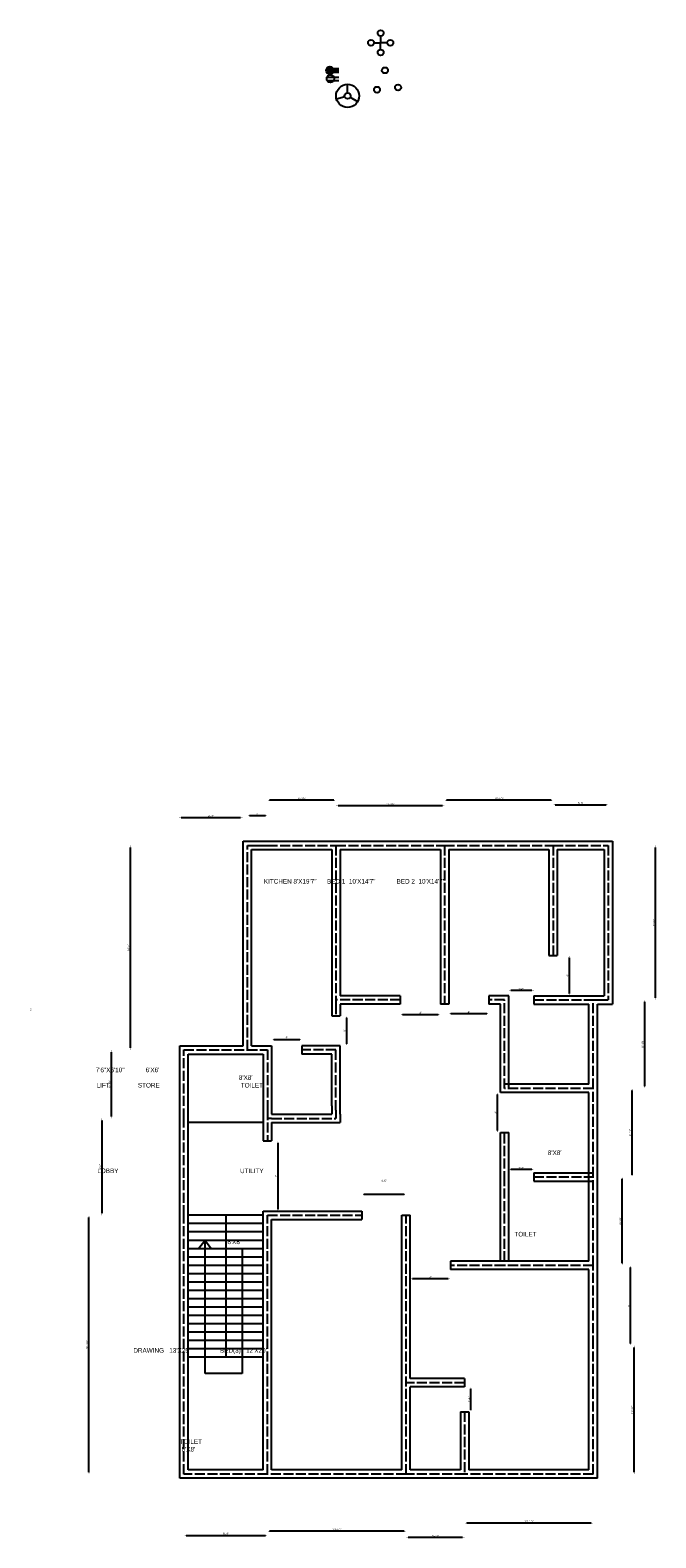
# Model space of a CAD drawing. Header units: inches. Extents: x 1860 to 11603, y -2530 to 624.
# Tile 2 of 9: x 5763 to 6512, y -1182 to 624. Entities that reach past the tile are written whole.
import ezdxf

# ---------------------------------------------------------------- set-up
doc = ezdxf.new("R2010")
doc.units = ezdxf.units.IN
doc.linetypes.add('ACAD_ISO02W100', pattern=[15, 12, -3])
doc.dimstyles.new('ISO-25', dxfattribs={"dimtxt": 2.5, "dimasz": 2.5, "dimexe": 1.25, "dimexo": 0.625, "dimtad": 1, "dimdec": 1, "dimlunit": 3, "dimtxsty": 'Standard', "dimcen": 2.5, "dimse1": 1, "dimse2": 1, "dimadec": 0, "dimazin": 0, "dimtfac": 1, "dimtdec": 1, "dimtmove": 2, "dimatfit": 3, "dimfxl": 1, "dimarcsym": 0})

# ---------------------------------------------------------------- blocks, each defined once
blk = doc.blocks.new('*D1')
at = {"color": 0, "lineweight": -2}
blk.add_line((6434.9, -1164.2), (6285.9, -1164.2), dxfattribs=at)
at = {"color": 0}
for points in [[(6285.9, -1163.8), (6285.9, -1164.6), (6283.4, -1164.2)], [(6434.9, -1163.8), (6434.9, -1164.6), (6437.4, -1164.2)]]:
    blk.add_solid(points, dxfattribs=at)
at = {"layer": 'Defpoints', "color": 0}
for p in [(6283.4, -1105.6), (6437.4, -1105.6), (6283.4, -1164.2)]:
    blk.add_point(p, dxfattribs=at)
at = {"color": 0, "insert": (6360.4, -1162.3), "char_height": 2.5, "attachment_point": 5}
blk.add_mtext('12\'-10"', dxfattribs=at)
blk = doc.blocks.new('*D2')
at = {"color": 0, "lineweight": -2}
blk.add_line((6280.9, -1181.5), (6215.9, -1181.5), dxfattribs=at)
at = {"color": 0}
for points in [[(6215.9, -1181.1), (6215.9, -1181.9), (6213.4, -1181.5)], [(6280.9, -1181.1), (6280.9, -1181.9), (6283.4, -1181.5)]]:
    blk.add_solid(points, dxfattribs=at)
at = {"layer": 'Defpoints', "color": 0}
for p in [(6213.4, -1105.6), (6283.4, -1105.6), (6213.4, -1181.5)]:
    blk.add_point(p, dxfattribs=at)
at = {"color": 0, "insert": (6248.4, -1179.6), "char_height": 2.5, "attachment_point": 5}
blk.add_mtext('5\'-10"', dxfattribs=at)
blk = doc.blocks.new('*D3')
at = {"color": 0, "lineweight": -2}
blk.add_line((6210.9, -1174), (6049.9, -1174), dxfattribs=at)
at = {"color": 0}
for points in [[(6049.9, -1173.6), (6049.9, -1174.4), (6047.4, -1174)], [(6210.9, -1173.6), (6210.9, -1174.4), (6213.4, -1174)]]:
    blk.add_solid(points, dxfattribs=at)
at = {"layer": 'Defpoints', "color": 0}
for p in [(6047.4, -1105.6), (6213.4, -1105.6), (6047.4, -1174)]:
    blk.add_point(p, dxfattribs=at)
at = {"color": 0, "insert": (6130.4, -1172.1), "char_height": 2.5, "attachment_point": 5}
blk.add_mtext('13\'-10"', dxfattribs=at)
blk = doc.blocks.new('*D4')
at = {"color": 0, "lineweight": -2}
blk.add_line((5949.9, -1179), (6044.9, -1179), dxfattribs=at)
at = {"color": 0}
for points in [[(5949.9, -1178.6), (5949.9, -1179.4), (5947.4, -1179)], [(6044.9, -1178.6), (6044.9, -1179.4), (6047.4, -1179)]]:
    blk.add_solid(points, dxfattribs=at)
at = {"layer": 'Defpoints', "color": 0}
for p in [(5947.4, -1105.6), (6047.4, -1105.6), (6047.4, -1179)]:
    blk.add_point(p, dxfattribs=at)
at = {"color": 0, "insert": (5997.4, -1177.1), "char_height": 2.5, "attachment_point": 5}
blk.add_mtext('8\'-4"', dxfattribs=at)
blk = doc.blocks.new('*D5')
at = {"color": 0, "lineweight": -2}
blk.add_line((5833.6, -1103.1), (5833.6, -798.1), dxfattribs=at)
at = {"color": 0}
for points in [[(5833.2, -798.1), (5834.1, -798.1), (5833.6, -795.6)], [(5833.2, -1103.1), (5834.1, -1103.1), (5833.6, -1105.6)]]:
    blk.add_solid(points, dxfattribs=at)
at = {"layer": 'Defpoints', "color": 0}
for p in [(5833.6, -795.6), (5947.4, -795.6), (5947.4, -1105.6)]:
    blk.add_point(p, dxfattribs=at)
at = {"color": 0, "insert": (5831.8, -950.6), "char_height": 2.5, "attachment_point": 5, "rotation": 90}
blk.add_mtext('25\'-10"', dxfattribs=at)
blk = doc.blocks.new('*D6')
at = {"color": 0, "lineweight": -2}
blk.add_line((5849, -682.1), (5849, -793.1), dxfattribs=at)
at = {"color": 0}
for points in [[(5848.6, -682.1), (5849.5, -682.1), (5849, -679.6)], [(5848.6, -793.1), (5849.5, -793.1), (5849, -795.6)]]:
    blk.add_solid(points, dxfattribs=at)
at = {"layer": 'Defpoints', "color": 0}
for p in [(5947.4, -679.6), (5849, -795.6), (5947.4, -795.6)]:
    blk.add_point(p, dxfattribs=at)
at = {"color": 0, "insert": (5847.2, -737.6), "char_height": 2.5, "attachment_point": 5, "rotation": 90}
blk.add_mtext('9\'-8"', dxfattribs=at)
blk = doc.blocks.new('*D7')
at = {"color": 0, "lineweight": -2}
blk.add_line((5860.2, -600.1), (5860.2, -677.1), dxfattribs=at)
at = {"color": 0}
for points in [[(5859.8, -600.1), (5860.6, -600.1), (5860.2, -597.6)], [(5859.8, -677.1), (5860.6, -677.1), (5860.2, -679.6)]]:
    blk.add_solid(points, dxfattribs=at)
at = {"layer": 'Defpoints', "color": 0}
for p in [(5947.4, -597.6), (5860.2, -679.6), (5947.4, -679.6)]:
    blk.add_point(p, dxfattribs=at)
at = {"color": 0, "insert": (5858.4, -638.6), "char_height": 2.5, "attachment_point": 5, "rotation": 90}
blk.add_mtext('6\'-10"', dxfattribs=at)
blk = doc.blocks.new('*D8')
at = {"color": 0, "lineweight": -2}
blk.add_line((6486.4, -1103.1), (6486.4, -954.1), dxfattribs=at)
at = {"color": 0}
for points in [[(6486, -954.1), (6486.8, -954.1), (6486.4, -951.6)], [(6486, -1103.1), (6486.8, -1103.1), (6486.4, -1105.6)]]:
    blk.add_solid(points, dxfattribs=at)
at = {"layer": 'Defpoints', "color": 0}
for p in [(6437.4, -951.6), (6486.4, -951.6), (6437.4, -1105.6)]:
    blk.add_point(p, dxfattribs=at)
at = {"color": 0, "insert": (6484.5, -1028.6), "char_height": 2.5, "attachment_point": 5, "rotation": 90}
blk.add_mtext('12\'-10"', dxfattribs=at)
blk = doc.blocks.new('*D9')
at = {"color": 0, "lineweight": -2}
blk.add_line((6482.2, -949.1), (6482.2, -858.1), dxfattribs=at)
at = {"color": 0}
for points in [[(6481.8, -858.1), (6482.6, -858.1), (6482.2, -855.6)], [(6481.8, -949.1), (6482.6, -949.1), (6482.2, -951.6)]]:
    blk.add_solid(points, dxfattribs=at)
at = {"layer": 'Defpoints', "color": 0}
for p in [(6437.4, -855.6), (6482.2, -855.6), (6437.4, -951.6)]:
    blk.add_point(p, dxfattribs=at)
at = {"color": 0, "insert": (6480.3, -903.6), "char_height": 2.5, "attachment_point": 5, "rotation": 90}
blk.add_mtext("8'", dxfattribs=at)
blk = doc.blocks.new('*D10')
at = {"color": 0, "lineweight": -2}
blk.add_line((6472.2, -853.1), (6472.2, -752.1), dxfattribs=at)
at = {"color": 0}
for points in [[(6471.8, -752.1), (6472.6, -752.1), (6472.2, -749.6)], [(6471.8, -853.1), (6472.6, -853.1), (6472.2, -855.6)]]:
    blk.add_solid(points, dxfattribs=at)
at = {"layer": 'Defpoints', "color": 0}
for p in [(6437.4, -749.6), (6472.2, -749.6), (6437.4, -855.6)]:
    blk.add_point(p, dxfattribs=at)
at = {"color": 0, "insert": (6470.3, -802.6), "char_height": 2.5, "attachment_point": 5, "rotation": 90}
blk.add_mtext('8\'-10"', dxfattribs=at)
blk = doc.blocks.new('*D11')
at = {"color": 0, "lineweight": -2}
blk.add_line((6483.9, -747.1), (6483.9, -646.1), dxfattribs=at)
at = {"color": 0}
for points in [[(6483.5, -646.1), (6484.3, -646.1), (6483.9, -643.6)], [(6483.5, -747.1), (6484.3, -747.1), (6483.9, -749.6)]]:
    blk.add_solid(points, dxfattribs=at)
at = {"layer": 'Defpoints', "color": 0}
for p in [(6437.4, -643.6), (6483.9, -643.6), (6437.4, -749.6)]:
    blk.add_point(p, dxfattribs=at)
at = {"color": 0, "insert": (6482, -696.6), "char_height": 2.5, "attachment_point": 5, "rotation": 90}
blk.add_mtext('8\'-10"', dxfattribs=at)
blk = doc.blocks.new('*D12')
at = {"color": 0, "lineweight": -2}
blk.add_line((6498.7, -540.1), (6498.7, -641.1), dxfattribs=at)
at = {"color": 0}
for points in [[(6498.3, -540.1), (6499.1, -540.1), (6498.7, -537.6)], [(6498.3, -641.1), (6499.1, -641.1), (6498.7, -643.6)]]:
    blk.add_solid(points, dxfattribs=at)
at = {"layer": 'Defpoints', "color": 0}
for p in [(6437.4, -537.6), (6437.4, -643.6), (6498.7, -643.6)]:
    blk.add_point(p, dxfattribs=at)
at = {"color": 0, "insert": (6496.8, -590.6), "char_height": 2.5, "attachment_point": 5, "rotation": 90}
blk.add_mtext('8\'-10"', dxfattribs=at)
blk = doc.blocks.new('*D13')
at = {"color": 0, "lineweight": -2}
blk.add_line((6512, -535.1), (6512, -355.1), dxfattribs=at)
at = {"color": 0}
for points in [[(6511.6, -355.1), (6512.4, -355.1), (6512, -352.6)], [(6511.6, -535.1), (6512.4, -535.1), (6512, -537.6)]]:
    blk.add_solid(points, dxfattribs=at)
at = {"layer": 'Defpoints', "color": 0}
for p in [(6455.4, -352.6), (6512, -352.6), (6455.4, -537.6)]:
    blk.add_point(p, dxfattribs=at)
at = {"color": 0, "insert": (6510.1, -445.1), "char_height": 2.5, "attachment_point": 5, "rotation": 90}
blk.add_mtext('15\'-5"', dxfattribs=at)
blk = doc.blocks.new('*D14')
at = {"color": 0, "lineweight": -2}
blk.add_line((6391.9, -303.9), (6452.9, -303.9), dxfattribs=at)
at = {"color": 0}
for points in [[(6391.9, -303.5), (6391.9, -304.3), (6389.4, -303.9)], [(6452.9, -303.5), (6452.9, -304.3), (6455.4, -303.9)]]:
    blk.add_solid(points, dxfattribs=at)
at = {"layer": 'Defpoints', "color": 0}
for p in [(6455.4, -303.9), (6389.4, -352.6), (6455.4, -352.6)]:
    blk.add_point(p, dxfattribs=at)
at = {"color": 0, "insert": (6422.4, -302), "char_height": 2.5, "attachment_point": 5}
blk.add_mtext('5\'-6"', dxfattribs=at)
blk = doc.blocks.new('*D15')
at = {"color": 0, "lineweight": -2}
blk.add_line((6386.9, -298.6), (6261.9, -298.6), dxfattribs=at)
at = {"color": 0}
for points in [[(6261.9, -298.2), (6261.9, -299), (6259.4, -298.6)], [(6386.9, -298.2), (6386.9, -299), (6389.4, -298.6)]]:
    blk.add_solid(points, dxfattribs=at)
at = {"layer": 'Defpoints', "color": 0}
for p in [(6259.4, -298.6), (6259.4, -352.6), (6389.4, -352.6)]:
    blk.add_point(p, dxfattribs=at)
at = {"color": 0, "insert": (6324.4, -296.7), "char_height": 2.5, "attachment_point": 5}
blk.add_mtext('10\'-10"', dxfattribs=at)
blk = doc.blocks.new('*D16')
at = {"color": 0, "lineweight": -2}
blk.add_line((6256.9, -305.2), (6131.9, -305.2), dxfattribs=at)
at = {"color": 0}
for points in [[(6131.9, -304.8), (6131.9, -305.6), (6129.4, -305.2)], [(6256.9, -304.8), (6256.9, -305.6), (6259.4, -305.2)]]:
    blk.add_solid(points, dxfattribs=at)
at = {"layer": 'Defpoints', "color": 0}
for p in [(6129.4, -305.2), (6129.4, -352.6), (6259.4, -352.6)]:
    blk.add_point(p, dxfattribs=at)
at = {"color": 0, "insert": (6194.4, -303.3), "char_height": 2.5, "attachment_point": 5}
blk.add_mtext('10\'-10"', dxfattribs=at)
blk = doc.blocks.new('*D17')
at = {"color": 0, "lineweight": -2}
blk.add_line((6126.9, -298.6), (6049.9, -298.6), dxfattribs=at)
at = {"color": 0}
for points in [[(6049.9, -298.2), (6049.9, -299), (6047.4, -298.6)], [(6126.9, -298.2), (6126.9, -299), (6129.4, -298.6)]]:
    blk.add_solid(points, dxfattribs=at)
at = {"layer": 'Defpoints', "color": 0}
for p in [(6047.4, -298.6), (6047.4, -352.6), (6129.4, -352.6)]:
    blk.add_point(p, dxfattribs=at)
at = {"color": 0, "insert": (6088.4, -296.7), "char_height": 2.5, "attachment_point": 5}
blk.add_mtext('6\'-10"', dxfattribs=at)
blk = doc.blocks.new('*D18')
at = {"color": 0, "lineweight": -2}
blk.add_line((6025.9, -316.7), (6044.9, -316.7), dxfattribs=at)
at = {"color": 0}
for points in [[(6025.9, -316.3), (6025.9, -317.2), (6023.4, -316.7)], [(6044.9, -316.3), (6044.9, -317.2), (6047.4, -316.7)]]:
    blk.add_solid(points, dxfattribs=at)
at = {"layer": 'Defpoints', "color": 0}
for p in [(6047.4, -316.7), (6023.4, -352.6), (6047.4, -352.6)]:
    blk.add_point(p, dxfattribs=at)
at = {"color": 0, "insert": (6035.4, -314.9), "char_height": 2.5, "attachment_point": 5}
blk.add_mtext("2'", dxfattribs=at)
blk = doc.blocks.new('*D19')
at = {"color": 0, "lineweight": -2}
blk.add_line((5882.9, -355.1), (5882.9, -595.1), dxfattribs=at)
at = {"color": 0}
for points in [[(5882.5, -355.1), (5883.3, -355.1), (5882.9, -352.6)], [(5882.5, -595.1), (5883.3, -595.1), (5882.9, -597.6)]]:
    blk.add_solid(points, dxfattribs=at)
at = {"layer": 'Defpoints', "color": 0}
for p in [(6023.4, -352.6), (5882.9, -597.6), (6023.4, -597.6)]:
    blk.add_point(p, dxfattribs=at)
at = {"color": 0, "insert": (5881, -475.1), "char_height": 2.5, "attachment_point": 5, "rotation": 90}
blk.add_mtext('20\'-5"', dxfattribs=at)
blk = doc.blocks.new('*D20')
at = {"color": 0, "lineweight": -2}
blk.add_line((6015, -319.6), (5944, -319.6), dxfattribs=at)
at = {"color": 0}
for points in [[(5944, -319.2), (5944, -320), (5941.5, -319.6)], [(6015, -319.2), (6015, -320), (6017.5, -319.6)]]:
    blk.add_solid(points, dxfattribs=at)
at = {"layer": 'Defpoints', "color": 0}
for p in [(5941.5, -319.6), (5941.5, -581.8), (6017.5, -581.8)]:
    blk.add_point(p, dxfattribs=at)
at = {"color": 0, "insert": (5979.5, -317.8), "char_height": 2.5, "attachment_point": 5}
blk.add_mtext('6\'-4"', dxfattribs=at)
blk = doc.blocks.new('*D21')
at = {"color": 0, "lineweight": -2}
blk.add_line((6162.9, -770.5), (6210.9, -770.5), dxfattribs=at)
at = {"color": 0}
for points in [[(6162.9, -770.1), (6162.9, -770.9), (6160.4, -770.5)], [(6210.9, -770.1), (6210.9, -770.9), (6213.4, -770.5)]]:
    blk.add_solid(points, dxfattribs=at)
at = {"layer": 'Defpoints', "color": 0}
for p in [(6213.4, -770.5), (6160.4, -795.6), (6213.4, -795.6)]:
    blk.add_point(p, dxfattribs=at)
at = {"color": 0, "insert": (6186.9, -754.4), "char_height": 2.5, "attachment_point": 5}
blk.add_mtext('4\'-5"', dxfattribs=at)
blk = doc.blocks.new('*D22')
at = {"color": 0, "lineweight": -2}
blk.add_line((6054.9, -584.9), (6085.9, -584.9), dxfattribs=at)
at = {"color": 0}
for points in [[(6054.9, -584.5), (6054.9, -585.3), (6052.4, -584.9)], [(6085.9, -584.5), (6085.9, -585.3), (6088.4, -584.9)]]:
    blk.add_solid(points, dxfattribs=at)
at = {"layer": 'Defpoints', "color": 0}
for p in [(6052.4, -592.6), (6088.4, -584.9), (6088.4, -592.6)]:
    blk.add_point(p, dxfattribs=at)
at = {"color": 0, "insert": (6070.4, -583), "char_height": 2.5, "attachment_point": 5}
blk.add_mtext("3'", dxfattribs=at)
blk = doc.blocks.new('*D23')
at = {"color": 0, "lineweight": -2}
blk.add_line((6141.8, -559.1), (6141.8, -590.1), dxfattribs=at)
at = {"color": 0}
for points in [[(6141.4, -559.1), (6142.2, -559.1), (6141.8, -556.6)], [(6141.4, -590.1), (6142.2, -590.1), (6141.8, -592.6)]]:
    blk.add_solid(points, dxfattribs=at)
at = {"layer": 'Defpoints', "color": 0}
for p in [(6129.4, -556.6), (6129.4, -592.6), (6141.8, -592.6)]:
    blk.add_point(p, dxfattribs=at)
at = {"color": 0, "insert": (6139.9, -574.6), "char_height": 2.5, "attachment_point": 5, "rotation": 90}
blk.add_mtext("3'", dxfattribs=at)
blk = doc.blocks.new('*D24')
at = {"color": 0, "lineweight": -2}
blk.add_line((6208.9, -555), (6251.9, -555), dxfattribs=at)
at = {"color": 0}
for points in [[(6208.9, -554.6), (6208.9, -555.4), (6206.4, -555)], [(6251.9, -554.6), (6251.9, -555.4), (6254.4, -555)]]:
    blk.add_solid(points, dxfattribs=at)
at = {"layer": 'Defpoints', "color": 0}
for p in [(6206.4, -537.6), (6254.4, -537.6), (6254.4, -555)]:
    blk.add_point(p, dxfattribs=at)
at = {"color": 0, "insert": (6230.4, -553.1), "char_height": 2.5, "attachment_point": 5}
blk.add_mtext("4'", dxfattribs=at)
blk = doc.blocks.new('*D25')
at = {"color": 0, "lineweight": -2}
blk.add_line((6309.9, -554.2), (6266.9, -554.2), dxfattribs=at)
at = {"color": 0}
for points in [[(6266.9, -553.7), (6266.9, -554.6), (6264.4, -554.2)], [(6309.9, -553.7), (6309.9, -554.6), (6312.4, -554.2)]]:
    blk.add_solid(points, dxfattribs=at)
at = {"layer": 'Defpoints', "color": 0}
for p in [(6264.4, -542.6), (6264.4, -554.2), (6312.4, -542.6)]:
    blk.add_point(p, dxfattribs=at)
at = {"color": 0, "insert": (6288.4, -552.3), "char_height": 2.5, "attachment_point": 5}
blk.add_mtext("4'", dxfattribs=at)
blk = doc.blocks.new('*D26')
at = {"color": 0, "lineweight": -2}
blk.add_line((6322.6, -694.1), (6322.6, -651.1), dxfattribs=at)
at = {"color": 0}
for points in [[(6322.2, -651.1), (6323.1, -651.1), (6322.6, -648.6)], [(6322.2, -694.1), (6323.1, -694.1), (6322.6, -696.6)]]:
    blk.add_solid(points, dxfattribs=at)
at = {"layer": 'Defpoints', "color": 0}
for p in [(6322.6, -648.6), (6331.4, -648.6), (6331.4, -696.6)]:
    blk.add_point(p, dxfattribs=at)
at = {"color": 0, "insert": (6320.8, -672.6), "char_height": 2.5, "attachment_point": 5, "rotation": 90}
blk.add_mtext("4'", dxfattribs=at)
blk = doc.blocks.new('*D27')
at = {"color": 0, "lineweight": -2}
blk.add_line((6363.9, -740.9), (6338.9, -740.9), dxfattribs=at)
at = {"color": 0}
for points in [[(6338.9, -740.5), (6338.9, -741.4), (6336.4, -740.9)], [(6363.9, -740.5), (6363.9, -741.4), (6366.4, -740.9)]]:
    blk.add_solid(points, dxfattribs=at)
at = {"layer": 'Defpoints', "color": 0}
for p in [(6336.4, -740.9), (6336.4, -749.6), (6366.4, -749.6)]:
    blk.add_point(p, dxfattribs=at)
at = {"color": 0, "insert": (6351.4, -739.1), "char_height": 2.5, "attachment_point": 5}
blk.add_mtext('2\'-6"', dxfattribs=at)
blk = doc.blocks.new('*D28')
at = {"color": 0, "lineweight": -2}
blk.add_line((6263.9, -871.8), (6220.9, -871.8), dxfattribs=at)
at = {"color": 0}
for points in [[(6220.9, -871.4), (6220.9, -872.2), (6218.4, -871.8)], [(6263.9, -871.4), (6263.9, -872.2), (6266.4, -871.8)]]:
    blk.add_solid(points, dxfattribs=at)
at = {"layer": 'Defpoints', "color": 0}
for p in [(6218.4, -855.6), (6266.4, -855.6), (6218.4, -871.8)]:
    blk.add_point(p, dxfattribs=at)
at = {"color": 0, "insert": (6242.4, -869.9), "char_height": 2.5, "attachment_point": 5}
blk.add_mtext("4'", dxfattribs=at)
blk = doc.blocks.new('*D29')
at = {"color": 0, "lineweight": -2}
blk.add_line((6291, -1028.6), (6291, -1003.6), dxfattribs=at)
at = {"color": 0}
for points in [[(6290.6, -1003.6), (6291.4, -1003.6), (6291, -1001.1)], [(6290.6, -1028.6), (6291.4, -1028.6), (6291, -1031.1)]]:
    blk.add_solid(points, dxfattribs=at)
at = {"layer": 'Defpoints', "color": 0}
for p in [(6283.4, -1001.1), (6291, -1001.1), (6283.4, -1031.1)]:
    blk.add_point(p, dxfattribs=at)
at = {"color": 0, "insert": (6289.1, -1016.1), "char_height": 2.5, "attachment_point": 5, "rotation": 90}
blk.add_mtext('2\'-6"', dxfattribs=at)
blk = doc.blocks.new('*D30')
at = {"color": 0, "lineweight": -2}
blk.add_line((6059.9, -709.1), (6059.9, -788.1), dxfattribs=at)
at = {"color": 0}
for points in [[(6059.5, -709.1), (6060.4, -709.1), (6059.9, -706.6)], [(6059.5, -788.1), (6060.4, -788.1), (6059.9, -790.6)]]:
    blk.add_solid(points, dxfattribs=at)
at = {"layer": 'Defpoints', "color": 0}
for p in [(6047.4, -706.6), (6047.4, -790.6), (6059.9, -790.6)]:
    blk.add_point(p, dxfattribs=at)
at = {"color": 0, "insert": (6058.1, -748.6), "char_height": 2.5, "attachment_point": 5, "rotation": 90}
blk.add_mtext("7'", dxfattribs=at)
blk = doc.blocks.new('*D31')
at = {"color": 0, "lineweight": -2}
blk.add_line((6363.9, -526.4), (6338.9, -526.4), dxfattribs=at)
at = {"color": 0}
for points in [[(6338.9, -526), (6338.9, -526.8), (6336.4, -526.4)], [(6363.9, -526), (6363.9, -526.8), (6366.4, -526.4)]]:
    blk.add_solid(points, dxfattribs=at)
at = {"layer": 'Defpoints', "color": 0}
for p in [(6336.4, -526.4), (6336.4, -537.6), (6366.4, -537.6)]:
    blk.add_point(p, dxfattribs=at)
at = {"color": 0, "insert": (6351.4, -524.5), "char_height": 2.5, "attachment_point": 5}
blk.add_mtext('2\'-6"', dxfattribs=at)
blk = doc.blocks.new('*D32')
at = {"color": 0, "lineweight": -2}
blk.add_line((6408.5, -487.1), (6408.5, -530.1), dxfattribs=at)
at = {"color": 0}
for points in [[(6408.1, -487.1), (6409, -487.1), (6408.5, -484.6)], [(6408.1, -530.1), (6409, -530.1), (6408.5, -532.6)]]:
    blk.add_solid(points, dxfattribs=at)
at = {"layer": 'Defpoints', "color": 0}
for p in [(6389.4, -484.6), (6389.4, -532.6), (6408.5, -532.6)]:
    blk.add_point(p, dxfattribs=at)
at = {"color": 0, "insert": (6406.7, -508.6), "char_height": 2.5, "attachment_point": 5, "rotation": 90}
blk.add_mtext("4'", dxfattribs=at)

msp = doc.modelspace()

# ---------------------------------------------------------------- linework, layer by layer
for p, q in [((6182.85, 616.64), (6182.85, 608.64)), ((6174.85, 608.64), (6182.85, 608.64)), ((6190.85, 608.64), (6182.85, 608.64)), ((6182.85, 600.64), (6182.85, 608.64)), ((6117.57, 575.48), (6132.9, 575.48)), ((6118.14, 573.28), (6118.14, 573.28)), ((6118.14, 573.28), (6132.79, 573.28)), ((6118.16, 577.72), (6118.16, 577.72)), ((6118.16, 577.72), (6132.84, 577.72)), ((6118.63, 567.54), (6118.63, 567.54)), ((6118.63, 567.54), (6132.64, 567.54)), ((6118.74, 563.52), (6118.74, 563.52)), ((6118.74, 563.52), (6132.84, 563.47)), ((6139.88, 544.01), (6130.05, 540.94)), ((6143.28, 548.62), (6143.28, 558.92)), ((6146.36, 543.3), (6155.29, 538.19)), ((6018.35, -592.6), (6018.35, -347.6)), ((6018.35, -347.6), (6047.35, -347.6)), ((6023.35, -352.6), (6047.35, -352.6)), ((6028.35, -592.6), (6028.35, -357.6)), ((6028.35, -357.6), (6047.35, -357.6)), ((6047.35, -347.6), (6129.35, -347.6)), ((6047.35, -357.6), (6124.35, -357.6)), ((6124.35, -357.6), (6124.35, -542.6)), ((6129.35, -347.6), (6259.35, -347.6)), ((6134.35, -357.6), (6254.35, -357.6)), ((6134.35, -357.6), (6134.35, -532.6)), ((6134.35, -357.6), (6134.35, -532.6)), ((6254.35, -357.6), (6254.35, -542.6)), ((6259.35, -347.6), (6389.35, -347.6)), ((6259.35, -347.6), (6389.35, -347.6)), ((6264.35, -357.6), (6264.35, -542.6)), ((6264.35, -357.6), (6384.35, -357.6)), ((6384.35, -357.6), (6384.35, -484.6)), ((6389.35, -347.6), (6460.35, -347.6)), ((6394.35, -357.6), (6450.35, -357.6)), ((6394.35, -357.6), (6394.35, -484.6)), ((6450.35, -357.6), (6450.35, -532.6)), ((6460.35, -347.6), (6460.35, -542.6)), ((6384.35, -484.6), (6394.35, -484.6)), ((6206.35, -532.6), (6134.35, -532.6)), ((6206.35, -532.6), (6206.35, -542.6)), ((6336.35, -532.6), (6312.35, -532.6)), ((6312.35, -532.6), (6312.35, -542.6)), ((6336.35, -643.6), (6336.35, -532.6)), ((6366.35, -532.6), (6437.35, -532.6)), ((6366.35, -532.6), (6437.35, -532.6)), ((6366.35, -532.6), (6437.35, -532.6)), ((6366.35, -532.6), (6366.35, -542.6)), ((6437.35, -532.6), (6450.35, -532.6)), ((6437.35, -537.6), (6455.35, -537.6)), ((6124.35, -542.6), (6124.35, -556.6)), ((6124.35, -556.6), (6134.35, -556.6)), ((6134.35, -542.6), (6134.35, -556.6)), ((6206.35, -542.6), (6134.35, -542.6)), ((6326.35, -542.6), (6312.35, -542.6)), ((6326.35, -648.6), (6326.35, -542.6)), ((6366.35, -542.6), (6432.35, -542.6)), ((6432.35, -638.6), (6432.35, -542.6)), ((6442.35, -643.6), (6442.35, -542.6)), ((6442.35, -542.6), (6460.35, -542.6)), ((5942.35, -679.6), (5942.35, -592.6)), ((5942.35, -592.6), (6018.35, -592.6)), ((5947.35, -592.6), (6018.35, -592.6)), ((6028.35, -592.6), (6052.35, -592.6)), ((6052.35, -592.6), (6052.35, -664.6)), ((6134.35, -592.6), (6088.35, -592.6)), ((6088.35, -592.6), (6088.35, -602.6)), ((6134.35, -674.6), (6134.35, -592.6)), ((5952.35, -679.6), (5952.35, -602.6)), ((5952.35, -602.6), (6023.35, -602.6)), ((6023.35, -602.6), (6042.35, -602.6)), ((6042.35, -602.6), (6042.35, -669.6)), ((6124.35, -602.6), (6088.35, -602.6)), ((6124.35, -664.6), (6124.35, -602.6)), ((6432.35, -648.6), (6326.35, -648.6)), ((6432.35, -638.6), (6331.35, -638.6)), ((6432.35, -749.6), (6432.35, -648.6)), ((6442.35, -749.6), (6442.35, -643.6)), ((6052.35, -664.6), (6052.35, -674.6)), ((6124.35, -664.6), (6124.35, -674.6)), ((5942.35, -795.6), (5942.35, -679.6)), ((5952.35, -795.6), (5952.35, -679.6)), ((6042.35, -684.52), (5952.35, -684.52)), ((6042.35, -669.6), (6042.35, -706.6)), ((6052.35, -674.6), (6124.35, -674.6)), ((6052.35, -684.6), (6052.35, -706.6)), ((6052.35, -684.6), (6134.35, -684.6)), ((6134.35, -674.6), (6134.35, -684.6)), ((6326.35, -754.6), (6326.35, -696.6)), ((6326.35, -696.6), (6336.35, -696.6)), ((6336.35, -754.6), (6336.35, -696.6)), ((6042.35, -706.6), (6052.35, -706.6)), ((6326.35, -850.6), (6326.35, -754.6)), ((6336.35, -850.6), (6336.35, -754.6)), ((6366.35, -744.6), (6437.35, -744.6)), ((6366.35, -744.6), (6366.35, -754.6)), ((6366.35, -754.6), (6437.35, -754.6)), ((6432.35, -850.6), (6432.35, -749.6)), ((6442.35, -855.6), (6442.35, -749.6)), ((6042.35, -1100.6), (6042.35, -790.6)), ((6042.35, -790.6), (6160.35, -790.6)), ((6160.35, -790.6), (6160.35, -800.6)), ((5942.35, -1110.6), (5942.35, -795.6)), ((5952.35, -1100.6), (5952.35, -795.6)), ((6042.35, -795.6), (5952.35, -795.6)), ((6042.35, -805.6), (5952.35, -805.6)), ((5997.35, -795.6), (5997.35, -965.6)), ((6052.35, -1100.6), (6052.35, -800.6)), ((6052.35, -800.6), (6160.35, -800.6)), ((6208.35, -1100.6), (6208.35, -795.6)), ((6208.35, -795.6), (6218.35, -795.6)), ((6218.35, -991.11), (6218.35, -795.6)), ((6042.35, -815.6), (5952.35, -815.6)), ((6042.35, -825.6), (5952.35, -825.6)), ((5972.6, -825.6), (5964.88, -835.6)), ((5972.6, -985.12), (5972.6, -825.6)), ((5972.6, -825.6), (5980.13, -835.6)), ((6042.35, -835.6), (5952.35, -835.6)), ((6042.35, -845.6), (5952.35, -845.6)), ((6017.1, -835.6), (6017.1, -965.6)), ((6042.35, -855.6), (5952.35, -855.6)), ((6042.35, -865.6), (5952.35, -865.6)), ((6213.35, -855.6), (6213.35, -855.6)), ((6331.35, -850.6), (6266.35, -850.6)), ((6266.35, -850.6), (6266.35, -860.6)), ((6331.35, -860.6), (6266.35, -860.6)), ((6432.35, -850.6), (6331.35, -850.6)), ((6432.35, -860.6), (6331.35, -860.6)), ((6432.35, -850.6), (6336.35, -850.6)), ((6432.35, -951.6), (6432.35, -860.6)), ((6442.35, -951.6), (6442.35, -855.6)), ((6042.35, -875.6), (5952.35, -875.6)), ((6042.35, -885.6), (5952.35, -885.6)), ((6042.35, -895.6), (5952.35, -895.6)), ((6042.35, -905.6), (5952.35, -905.6)), ((6042.35, -915.6), (5952.35, -915.6)), ((6042.35, -925.6), (5952.35, -925.6)), ((6042.35, -935.6), (5952.35, -935.6)), ((6042.35, -945.6), (5952.35, -945.6)), ((6042.35, -955.6), (5952.35, -955.6)), ((6432.35, -1100.6), (6432.35, -951.6)), ((6442.35, -1110.6), (6442.35, -951.6)), ((6042.35, -965.6), (5952.35, -965.6)), ((6017.1, -965.6), (6017.1, -985.12)), ((6017.1, -985.12), (5972.6, -985.12)), ((6283.35, -991.11), (6218.35, -991.11)), ((6283.35, -991.11), (6283.35, -1001.11)), ((6218.35, -1100.6), (6218.35, -1001.11)), ((6283.35, -1001.11), (6218.35, -1001.11)), ((6278.35, -1031.11), (6278.35, -1100.6)), ((6278.35, -1031.11), (6288.35, -1031.11)), ((6288.35, -1031.11), (6288.35, -1100.6)), ((6042.35, -1100.6), (5952.35, -1100.6)), ((6208.35, -1100.6), (6052.35, -1100.6)), ((6278.35, -1100.6), (6218.35, -1100.6)), ((6432.35, -1100.6), (6288.35, -1100.6)), ((6047.35, -1110.6), (5942.35, -1110.6)), ((6213.35, -1110.6), (6047.35, -1110.6)), ((6283.35, -1110.6), (6213.35, -1110.6)), ((6442.35, -1110.6), (6283.35, -1110.6))]:
    msp.add_line(p, q)
at = {"linetype": 'ACAD_ISO02W100'}
for p, q in [((6023.35, -597.6), (6023.35, -352.6)), ((6047.35, -352.6), (6129.35, -352.6)), ((6129.35, -352.6), (6259.35, -352.6)), ((6129.35, -352.6), (6129.35, -542.6)), ((6259.35, -352.6), (6389.35, -352.6)), ((6259.35, -352.6), (6259.35, -542.6)), ((6389.35, -352.6), (6455.35, -352.6)), ((6389.35, -352.6), (6389.35, -484.6)), ((6455.35, -352.6), (6455.35, -537.6)), ((6206.35, -537.6), (6129.35, -537.6)), ((6331.35, -537.6), (6312.35, -537.6)), ((6331.35, -643.6), (6331.35, -537.6)), ((6366.35, -537.6), (6437.35, -537.6)), ((6437.35, -643.6), (6437.35, -537.6)), ((6129.35, -542.6), (6129.35, -556.6)), ((6264.35, -542.6), (6254.35, -542.6)), ((5947.35, -679.6), (5947.35, -597.6)), ((5947.35, -597.6), (6023.35, -597.6)), ((6023.35, -597.6), (6047.35, -597.6)), ((6047.35, -597.6), (6047.35, -669.6)), ((6129.35, -597.6), (6088.35, -597.6)), ((6129.35, -669.6), (6129.35, -597.6)), ((6437.35, -643.6), (6331.35, -643.6)), ((6437.35, -749.6), (6437.35, -643.6)), ((5947.35, -795.6), (5947.35, -679.6)), ((6047.35, -669.6), (6047.35, -706.6)), ((6052.35, -679.6), (6047.35, -679.6)), ((6052.35, -679.6), (6129.35, -679.6)), ((6129.35, -669.6), (6129.35, -679.6)), ((6331.35, -754.6), (6331.35, -696.6)), ((6331.35, -850.6), (6331.35, -754.6)), ((6366.35, -749.6), (6437.35, -749.6)), ((6437.35, -855.6), (6437.35, -749.6)), ((5947.35, -1105.6), (5947.35, -795.6)), ((6047.35, -1105.6), (6047.35, -795.6)), ((6047.35, -795.6), (6160.35, -795.6)), ((6213.35, -1105.6), (6213.35, -795.6)), ((6331.35, -855.6), (6266.35, -855.6)), ((6437.35, -855.6), (6331.35, -855.6)), ((6437.35, -951.6), (6437.35, -855.6)), ((6437.35, -1105.6), (6437.35, -951.6)), ((6283.35, -996.11), (6213.35, -996.11)), ((6283.35, -1031.11), (6283.35, -1105.6)), ((6047.35, -1105.6), (5947.35, -1105.6)), ((6213.35, -1105.6), (6047.35, -1105.6)), ((6283.35, -1105.6), (6213.35, -1105.6)), ((6437.35, -1105.6), (6283.35, -1105.6))]:
    msp.add_line(p, q, dxfattribs=at)
for centre, radius in [((6182.85, 620.2), 3.56), ((6171.3, 608.64), 3.56), ((6182.85, 597.09), 3.56), ((6194.41, 608.64), 3.56), ((6122.13, 575.48), 4.56), ((6188, 575.61), 3.56), ((6122.78, 565.65), 4.56), ((6143.28, 545.07), 13.85), ((6143.28, 545.07), 3.56), ((6178.51, 552.4), 3.56), ((6203.68, 555.14), 3.56)]:
    msp.add_circle(centre, radius)

# ---------------------------------------------------------------- texts
at = {"insert": (5763.02, -263.67), "char_height": 2.5, "width": 937.2786, "attachment_point": 1}
msp.add_mtext('\\P\\P\\P\\P\\P\\P\\P\\P\\P\\P\\P\\P\\P\\P\\P\\P\\P\\P\\P\\P\\P\\P\\P\\P\\P\\P\\P\\P\\P\\P\\P^I^I^I^I^I^I^I^I^I^I^I^I^I^I^I^I^I^I^I^I^I^I^I^I^I^I^I^I{\\H2.2x;KITCHEN 8\'X19\'7"      BED 1  10\'X14\'7"            BED 2  10\'X14\'7"\\P}\\P\\P\\P\\P\\P\\P\\P\\P\\P\\P\\P\\P\\P\\P\\P\\P\\P\\P\\P\\P\\P\\P\\P\\P\\P\\P\\P\\P\\P\\P\\P\\P\\P\\P\\P2\\P\\P\\P\\P\\P\\P\\P\\P\\P\\P\\P\\P\\P\\P\\P\\P\\P                                                                                  {\\H2.2x;7\'6"X6\'10"            6\'X6\'}\\P                                                                                                                                                                                                                                            ^I^I^I{\\H2.2x;8\'X8\'}          \\P                                                                                 {\\H2.2x; LIFT                STORE                                              TOILET\\P\\P}\\P\\P\\P\\P\\P\\P\\P\\P\\P\\P\\P\\P\\P\\P\\P^I^I^I^I^I^I^I^I^I^I^I^I^I^I^I^I^I^I^I^I^I^I^I^I^I^I^I^I^I^I^I^I^I^I^I^I^I^I^I^I^I^I^I^I^I^I^I^I^I^I^I^I^I^I^I^I^I^I^I^I^I^I{\\H2.2x;8\'X8\'}\\P\\P\\P                           \\P                                                                                    {\\H2.2x;LOBBY                                                                     UTILITY   }\\P\\P\\P\\P\\P\\P\\P\\P\\P\\P^J                                                   \\P\\P\\P\\P\\P\\P                     ^I^I^I^I^I^I^I^I^I^I^I^I^I^I^I^I^I^I^I^I^I^I^I^I^I^I^I^I^I^I^I^I^I^I^I^I^I^I^I^I^I^I^I^I^I^I^I^I^I^I^I^I^I^I^I^I{\\H2.2x;TOILET\\P                                                                                                                8\'X8\'                                                                                                                }\\P\\P\\P\\P\\P\\P\\P\\P\\P\\P\\P\\P\\P\\P\\P\\P\\P\\P\\P\\P\\P\\P\\P\\P\\P\\P\\P\\P\\P\\P                                                                                                                                 {\\H2.2x;DRAWING   13\'X25\'                 BED(3)   12\'X20\'}\\P\\P\\P\\P\\P\\P\\P\\P\\P\\P\\P\\P\\P\\P\\P\\P\\P\\P\\P\\P\\P\\P\\P\\P\\P                                                                                                                                                                                           {\\H2.2x;TOILET\\P                                                                                      8\'X8\'}', dxfattribs=at)

# ---------------------------------------------------------------- dimensions: what is measured, and where the dimension line sits
for base, p1, p2, picture, middle in [((6047.35, -298.62), (6129.35, -352.6), (6047.35, -352.6), '*D17', (6088.35, -296.74)), ((6129.35, -305.19), (6259.35, -352.6), (6129.35, -352.6), '*D16', (6194.35, -303.31)), ((6259.35, -298.62), (6389.35, -352.6), (6259.35, -352.6), '*D15', (6324.35, -296.74)), ((6455.35, -303.87), (6389.35, -352.6), (6455.35, -352.6), '*D14', (6422.35, -302)), ((5941.48, -319.63), (6017.48, -581.8), (5941.48, -581.8), '*D20', (5979.48, -317.75)), ((6047.35, -316.74), (6023.35, -352.6), (6047.35, -352.6), '*D18', (6035.35, -314.87)), ((6336.35, -526.37), (6366.35, -537.6), (6336.35, -537.6), '*D31', (6351.35, -524.5)), ((6254.35, -554.99), (6206.35, -537.6), (6254.35, -537.6), '*D24', (6230.35, -553.12)), ((6264.35, -554.16), (6312.35, -542.6), (6264.35, -542.6), '*D25', (6288.35, -552.29)), ((6088.35, -584.91), (6052.35, -592.6), (6088.35, -592.6), '*D22', (6070.35, -583.03)), ((6336.35, -740.94), (6366.35, -749.6), (6336.35, -749.6), '*D27', (6351.35, -739.07)), ((6218.35, -871.79), (6266.35, -855.6), (6218.35, -855.6), '*D28', (6242.35, -869.92)), ((6047.35, -1179.01), (5947.35, -1105.6), (6047.35, -1105.6), '*D4', (5997.35, -1177.13)), ((6047.35, -1173.97), (6213.35, -1105.6), (6047.35, -1105.6), '*D3', (6130.35, -1172.1)), ((6213.35, -1181.49), (6283.35, -1105.6), (6213.35, -1105.6), '*D2', (6248.35, -1179.61)), ((6283.35, -1164.17), (6437.35, -1105.6), (6283.35, -1105.6), '*D1', (6360.35, -1162.3))]:
    dim = msp.add_linear_dim(base=base, p1=p1, p2=p2, dimstyle='ISO-25')
    dim.commit()
    dim.dimension.update_dxf_attribs({"geometry": picture, "text_midpoint": middle})
for base, p1, p2, picture, middle in [((5882.92, -597.6), (6023.35, -352.6), (6023.35, -597.6), '*D19', (5881.05, -475.1)), ((6511.98, -352.6), (6455.35, -537.6), (6455.35, -352.6), '*D13', (6510.1, -445.1)), ((6408.54, -532.6), (6389.35, -484.6), (6389.35, -532.6), '*D32', (6406.67, -508.6)), ((6498.68, -643.6), (6437.35, -537.6), (6437.35, -643.6), '*D12', (6496.8, -590.6)), ((6141.77, -592.6), (6129.35, -556.6), (6129.35, -592.6), '*D23', (6139.9, -574.6)), ((5860.23, -679.6), (5947.35, -597.6), (5947.35, -679.6), '*D7', (5858.35, -638.6)), ((6322.64, -648.6), (6331.35, -696.6), (6331.35, -648.6), '*D26', (6320.76, -672.6)), ((6483.88, -643.6), (6437.35, -749.6), (6437.35, -643.6), '*D11', (6482.01, -696.6)), ((5849.03, -795.6), (5947.35, -679.6), (5947.35, -795.6), '*D6', (5847.16, -737.6)), ((6059.95, -790.6), (6047.35, -706.6), (6047.35, -790.6), '*D30', (6058.07, -748.6)), ((6472.19, -749.6), (6437.35, -855.6), (6437.35, -749.6), '*D10', (6470.32, -802.6)), ((5833.64, -795.6), (5947.35, -1105.6), (5947.35, -795.6), '*D5', (5831.77, -950.6)), ((6482.21, -855.6), (6437.35, -951.6), (6437.35, -855.6), '*D9', (6480.34, -903.6)), ((6486.39, -951.6), (6437.35, -1105.6), (6437.35, -951.6), '*D8', (6484.51, -1028.6)), ((6290.99, -1001.11), (6283.35, -1031.11), (6283.35, -1001.11), '*D29', (6289.12, -1016.11))]:
    dim = msp.add_linear_dim(base=base, p1=p1, p2=p2, angle=90, dimstyle='ISO-25')
    dim.commit()
    dim.dimension.update_dxf_attribs({"geometry": picture, "text_midpoint": middle})
dim = msp.add_linear_dim(base=(6213.35, -770.52), p1=(6160.35, -795.6), p2=(6213.35, -795.6), dimstyle='ISO-25')
dim.commit()
dim.dimension.update_dxf_attribs({"geometry": '*D21', "text_midpoint": (6186.85, -754.37), "dimtype": 160})

doc.saveas('drawing.dxf')
